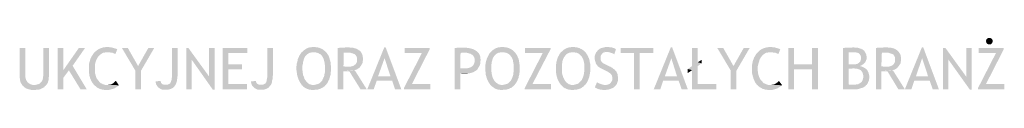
# Model space of a CAD drawing. Header units: millimetres. Extents: x -14047 to 49934, y -21523 to 14989.
# Tile 195 of 201: x 12660 to 12981, y 3891 to 3908. Entities that reach past the tile are written whole.
import ezdxf

# ---------------------------------------------------------------- set-up
doc = ezdxf.new("R2010")
doc.units = ezdxf.units.MM
doc.linetypes.add('ACAD_ISO02W100', pattern=[15, 12, -3])
doc.layers.add('A_PPOŻ', color=1, linetype='ACAD_ISO02W100', lineweight=30, true_color=0xff0000)
doc.layers.add('H', color=7, linetype='Continuous')

# ---------------------------------------------------------------- blocks, each defined once
blk = doc.blocks.new('PODKŁAD')
at = {"layer": 'H', "linetype": 'Continuous'}
for points in [[(15730.86, 6278.14), (15730.59, 6278.23), (15730.42, 6278.4), (15730.15, 6278.49), (15729.89, 6278.58), (15729.53, 6278.67), (15729.18, 6278.67), (15728.83, 6278.76), (15728.39, 6278.76), (15728.04, 6278.76), (15724.24, 6278.93), (15724.51, 6279.11), (15725.04, 6279.55), (15725.57, 6279.82), (15725.83, 6279.99), (15726.1, 6280.08), (15726.36, 6280.17), (15726.71, 6280.26), (15726.98, 6280.35), (15727.33, 6280.35), (15727.68, 6280.43), (15728.39, 6280.43), (15728.83, 6280.43), (15729.18, 6280.35), (15729.53, 6280.35), (15729.8, 6280.26), (15730.15, 6280.17), (15730.42, 6280.08), (15730.77, 6279.99), (15731.03, 6279.9), (15731.3, 6279.82), (15731.48, 6279.73)], [(15795.05, 6266.41), (15794.7, 6266.5), (15794.35, 6266.5), (15794.08, 6266.59), (15793.82, 6266.68), (15793.47, 6266.76), (15793.2, 6266.94), (15792.94, 6267.03), (15792.67, 6267.2), (15792.41, 6267.38), (15792.14, 6267.56), (15791.97, 6267.82), (15791.7, 6268), (15791.53, 6268.26), (15791.44, 6268.44), (15791.26, 6268.7), (15791.08, 6268.97), (15790.82, 6269.5), (15790.56, 6270.03), (15790.47, 6270.29), (15790.29, 6270.91), (15790.2, 6271.26), (15790.11, 6271.61), (15790.11, 6271.88), (15790.03, 6272.23), (15790.03, 6272.58), (15789.94, 6272.94), (15789.94, 6273.29), (15789.94, 6273.91), (15789.94, 6274.26), (15790.03, 6274.61), (15790.03, 6274.97), (15790.11, 6275.32), (15790.2, 6275.58), (15790.29, 6275.94), (15790.38, 6276.55), (15790.56, 6276.82), (15790.64, 6277.08), (15790.91, 6277.7), (15791.08, 6277.96), (15791.26, 6278.23), (15791.44, 6278.49), (15791.61, 6278.76), (15791.88, 6278.93), (15792.32, 6279.38), (15792.58, 6279.55), (15792.85, 6279.73), (15793.11, 6279.9), (15793.64, 6280.17), (15794, 6280.26), (15794.26, 6280.35), (15794.61, 6280.35), (15794.97, 6280.43), (15795.23, 6280.43), (15795.76, 6280.43), (15796.11, 6280.43), (15796.46, 6280.35), (15796.82, 6280.35), (15797.17, 6280.26), (15797.7, 6280.08), (15798.05, 6279.9), (15798.32, 6279.82), (15798.58, 6279.64), (15799.02, 6279.29), (15799.29, 6279.11), (15799.46, 6278.85), (15795.41, 6278.76), (15795.05, 6278.76), (15794.79, 6278.67), (15794.44, 6278.67), (15794.17, 6278.49), (15793.91, 6278.4), (15793.64, 6278.23), (15793.38, 6278.05), (15793.11, 6277.79), (15792.94, 6277.61), (15792.76, 6277.35), (15792.67, 6277.17), (15792.41, 6276.64), (15792.32, 6276.38), (15792.23, 6276.02), (15792.14, 6275.76), (15792.05, 6275.41), (15792.05, 6275.05), (15791.97, 6274.7), (15791.88, 6274.35), (15791.88, 6274), (15791.88, 6273.2), (15791.88, 6272.85), (15791.97, 6272.5), (15791.97, 6272.14), (15792.05, 6271.79), (15792.14, 6271.17), (15792.32, 6270.82), (15792.41, 6270.56), (15792.5, 6270.29), (15792.58, 6270.03), (15792.76, 6269.76), (15793.02, 6269.41), (15793.2, 6269.14), (15793.47, 6268.88), (15793.64, 6268.7), (15793.91, 6268.53), (15794.17, 6268.35), (15794.44, 6268.26), (15794.79, 6268.17), (15795.05, 6268.09), (15795.41, 6268.09), (15799.55, 6268.09), (15799.29, 6267.91), (15799.11, 6267.65), (15798.85, 6267.47), (15798.58, 6267.29), (15798.32, 6267.12), (15798.05, 6267.03), (15797.79, 6266.85), (15797.43, 6266.76), (15797.17, 6266.68), (15796.91, 6266.59), (15796.55, 6266.5), (15796.2, 6266.5), (15795.85, 6266.5), (15795.49, 6266.41)], [(15856.69, 6266.41), (15856.34, 6266.5), (15855.99, 6266.5), (15855.63, 6266.59), (15855.37, 6266.68), (15855.1, 6266.76), (15854.75, 6266.94), (15854.49, 6267.03), (15854.31, 6267.2), (15854.05, 6267.38), (15853.79, 6267.56), (15853.52, 6267.82), (15853.34, 6268), (15853.08, 6268.26), (15852.99, 6268.44), (15852.82, 6268.7), (15852.64, 6268.97), (15852.37, 6269.5), (15852.11, 6270.03), (15852.02, 6270.29), (15851.85, 6270.91), (15851.76, 6271.26), (15851.67, 6271.61), (15851.67, 6271.88), (15851.67, 6272.23), (15851.58, 6272.58), (15851.58, 6272.94), (15851.58, 6273.29), (15851.58, 6273.91), (15851.58, 6274.26), (15851.58, 6274.61), (15851.67, 6274.97), (15851.67, 6275.32), (15851.76, 6275.58), (15851.85, 6275.94), (15852.02, 6276.55), (15852.11, 6276.82), (15852.29, 6277.08), (15852.55, 6277.7), (15852.73, 6277.96), (15852.82, 6278.23), (15852.99, 6278.49), (15853.26, 6278.76), (15853.43, 6278.93), (15853.87, 6279.38), (15854.13, 6279.55), (15854.4, 6279.73), (15854.66, 6279.9), (15855.28, 6280.17), (15855.54, 6280.26), (15855.81, 6280.35), (15856.16, 6280.35), (15856.51, 6280.43), (15856.87, 6280.43), (15857.4, 6280.43), (15857.75, 6280.43), (15858.01, 6280.35), (15858.37, 6280.35), (15858.72, 6280.26), (15859.34, 6280.08), (15859.6, 6279.9), (15859.87, 6279.82), (15860.13, 6279.64), (15860.66, 6279.29), (15860.84, 6279.11), (15861.1, 6278.85), (15856.96, 6278.76), (15856.69, 6278.76), (15856.34, 6278.67), (15855.99, 6278.67), (15855.72, 6278.49), (15855.46, 6278.4), (15855.19, 6278.23), (15854.93, 6278.05), (15854.75, 6277.79), (15854.49, 6277.61), (15854.4, 6277.35), (15854.22, 6277.17), (15853.96, 6276.64), (15853.87, 6276.38), (15853.79, 6276.02), (15853.7, 6275.76), (15853.61, 6275.41), (15853.61, 6275.05), (15853.52, 6274.7), (15853.52, 6274.35), (15853.52, 6274), (15853.52, 6273.2), (15853.52, 6272.85), (15853.52, 6272.5), (15853.61, 6272.14), (15853.61, 6271.79), (15853.79, 6271.17), (15853.87, 6270.82), (15853.96, 6270.56), (15854.05, 6270.29), (15854.22, 6270.03), (15854.31, 6269.76), (15854.57, 6269.41), (15854.75, 6269.14), (15855.02, 6268.88), (15855.28, 6268.7), (15855.54, 6268.53), (15855.81, 6268.35), (15856.07, 6268.26), (15856.34, 6268.17), (15856.69, 6268.09), (15856.96, 6268.09), (15861.1, 6268.09), (15860.92, 6267.91), (15860.66, 6267.65), (15860.4, 6267.47), (15860.22, 6267.29), (15859.95, 6267.12), (15859.6, 6267.03), (15859.34, 6266.85), (15859.07, 6266.76), (15858.72, 6266.68), (15858.46, 6266.59), (15858.1, 6266.5), (15857.75, 6266.5), (15857.4, 6266.5), (15857.04, 6266.41)], [(15879.62, 6266.41), (15879.36, 6266.5), (15879, 6266.5), (15878.74, 6266.59), (15878.39, 6266.68), (15878.12, 6266.76), (15877.86, 6266.94), (15877.51, 6267.03), (15877.24, 6267.2), (15876.98, 6267.38), (15876.8, 6267.56), (15876.54, 6267.82), (15876.36, 6268), (15876.09, 6268.26), (15876.01, 6268.44), (15875.83, 6268.7), (15875.65, 6268.97), (15875.39, 6269.5), (15875.12, 6270.03), (15875.04, 6270.29), (15874.86, 6270.91), (15874.77, 6271.26), (15874.77, 6271.61), (15874.68, 6271.88), (15874.59, 6272.23), (15874.59, 6272.58), (15874.59, 6272.94), (15874.59, 6273.29), (15874.59, 6273.91), (15874.59, 6274.26), (15874.59, 6274.61), (15874.68, 6274.97), (15874.68, 6275.32), (15874.77, 6275.58), (15874.86, 6275.94), (15875.04, 6276.55), (15875.12, 6276.82), (15875.21, 6277.08), (15875.56, 6277.7), (15875.65, 6277.96), (15875.83, 6278.23), (15876.01, 6278.49), (15876.27, 6278.76), (15876.45, 6278.93), (15876.98, 6279.38), (15877.15, 6279.55), (15877.42, 6279.73), (15877.68, 6279.9), (15878.3, 6280.17), (15878.56, 6280.26), (15878.92, 6280.35), (15879.18, 6280.35), (15879.53, 6280.43), (15879.89, 6280.43), (15880.33, 6280.43), (15880.77, 6280.43), (15881.12, 6280.35), (15881.39, 6280.35), (15881.74, 6280.26), (15882.36, 6280.08), (15882.62, 6279.9), (15882.89, 6279.82), (15883.15, 6279.64), (15883.68, 6279.29), (15883.86, 6279.11), (15884.12, 6278.85), (15879.97, 6278.76), (15879.62, 6278.76), (15879.36, 6278.67), (15879, 6278.67), (15878.74, 6278.49), (15878.48, 6278.4), (15878.21, 6278.23), (15877.95, 6278.05), (15877.77, 6277.79), (15877.59, 6277.61), (15877.42, 6277.35), (15877.24, 6277.17), (15876.98, 6276.64), (15876.89, 6276.38), (15876.8, 6276.02), (15876.71, 6275.76), (15876.71, 6275.41), (15876.62, 6275.05), (15876.54, 6274.7), (15876.54, 6274.35), (15876.54, 6274), (15876.54, 6273.2), (15876.54, 6272.85), (15876.54, 6272.5), (15876.62, 6272.14), (15876.62, 6271.79), (15876.8, 6271.17), (15876.89, 6270.82), (15876.98, 6270.56), (15877.15, 6270.29), (15877.24, 6270.03), (15877.42, 6269.76), (15877.59, 6269.41), (15877.86, 6269.14), (15878.03, 6268.88), (15878.3, 6268.7), (15878.56, 6268.53), (15878.74, 6268.35), (15879.09, 6268.26), (15879.36, 6268.17), (15879.62, 6268.09), (15879.97, 6268.09), (15884.12, 6268.09), (15883.86, 6267.91), (15883.68, 6267.65), (15883.41, 6267.47), (15883.15, 6267.29), (15882.97, 6267.12), (15882.71, 6267.03), (15882.36, 6266.85), (15882.09, 6266.76), (15881.83, 6266.68), (15881.47, 6266.59), (15881.12, 6266.5), (15880.77, 6266.5), (15880.5, 6266.5), (15880.06, 6266.41)], [(15893.64, 6278.05), (15893.46, 6278.23), (15893.11, 6278.4), (15892.85, 6278.49), (15892.49, 6278.58), (15892.23, 6278.67), (15891.88, 6278.76), (15891.52, 6278.85), (15891.26, 6278.85), (15888, 6279.02), (15888.18, 6279.29), (15888.35, 6279.46), (15888.62, 6279.64), (15888.79, 6279.82), (15889.06, 6279.99), (15889.32, 6280.08), (15889.68, 6280.17), (15889.94, 6280.26), (15890.29, 6280.35), (15890.65, 6280.43), (15891, 6280.43), (15891.52, 6280.43), (15891.96, 6280.43), (15892.32, 6280.35), (15892.67, 6280.35), (15893.02, 6280.26), (15893.29, 6280.17), (15893.55, 6280.08), (15893.82, 6279.99), (15893.99, 6279.82), (15894.17, 6279.73)], [(15947.17, 6278.14), (15946.99, 6278.23), (15946.73, 6278.4), (15946.46, 6278.49), (15946.2, 6278.58), (15945.85, 6278.67), (15945.49, 6278.67), (15945.14, 6278.76), (15944.79, 6278.76), (15944.43, 6278.76), (15940.64, 6278.93), (15940.82, 6279.11), (15941.35, 6279.55), (15941.88, 6279.82), (15942.14, 6279.99), (15942.49, 6280.08), (15942.76, 6280.17), (15943.02, 6280.26), (15943.38, 6280.35), (15943.73, 6280.35), (15943.99, 6280.43), (15944.7, 6280.43), (15945.14, 6280.43), (15945.49, 6280.35), (15945.85, 6280.35), (15946.2, 6280.26), (15946.46, 6280.17), (15946.82, 6280.08), (15947.08, 6279.99), (15947.35, 6279.9), (15947.61, 6279.82), (15947.79, 6279.73)], [(16016.04, 6281.32), (16015.69, 6281.32), (16015.42, 6281.49), (16015.24, 6281.58), (16015.07, 6281.84), (16014.98, 6282.2), (16014.89, 6282.37), (16014.98, 6282.73), (16015.07, 6282.99), (16015.24, 6283.17), (16015.51, 6283.34), (16015.77, 6283.43), (16016.04, 6283.43), (16016.3, 6283.43), (16016.57, 6283.26), (16016.74, 6283.17), (16017.01, 6282.9), (16017.1, 6282.55), (16017.1, 6282.37), (16017.01, 6282.02), (16016.92, 6281.76), (16016.74, 6281.58), (16016.57, 6281.4), (16016.22, 6281.32)], [(15703.96, 6266.41), (15703.26, 6266.5), (15702.64, 6266.68), (15702.29, 6266.76), (15702.02, 6266.85), (15701.76, 6266.94), (15701.49, 6267.12), (15701.23, 6267.29), (15701.05, 6267.47), (15700.7, 6267.82), (15700.44, 6268), (15700.35, 6268.26), (15700.17, 6268.53), (15699.99, 6268.79), (15699.91, 6269.06), (15699.82, 6269.41), (15699.73, 6269.67), (15699.73, 6270.03), (15699.64, 6270.38), (15699.64, 6270.82), (15699.64, 6280.17), (15701.49, 6280.17), (15701.49, 6270.91), (15701.49, 6270.56), (15701.58, 6270.29), (15701.67, 6269.94), (15701.76, 6269.67), (15701.94, 6269.41), (15702.11, 6269.14), (15702.29, 6268.88), (15702.55, 6268.7), (15702.82, 6268.53), (15703.08, 6268.35), (15703.35, 6268.26), (15703.61, 6268.17), (15703.96, 6268.09), (15704.32, 6268.09), (15708.28, 6268.09), (15708.1, 6267.82), (15707.84, 6267.65), (15707.66, 6267.38), (15707.4, 6267.2), (15707.13, 6267.12), (15706.87, 6266.94), (15706.6, 6266.85), (15706.34, 6266.68), (15705.99, 6266.59), (15705.63, 6266.59), (15705.28, 6266.5), (15705.02, 6266.5), (15704.58, 6266.41)], [(15708.28, 6268.09), (15704.4, 6268.09), (15704.76, 6268.09), (15705.02, 6268.17), (15705.37, 6268.26), (15705.72, 6268.35), (15705.99, 6268.44), (15706.25, 6268.62), (15706.43, 6268.79), (15706.69, 6269.14), (15706.87, 6269.32), (15707.05, 6269.59), (15707.13, 6269.94), (15707.22, 6270.2), (15707.22, 6270.56), (15707.31, 6270.91), (15707.31, 6280.17), (15709.16, 6280.17), (15709.16, 6270.82), (15709.07, 6270.11), (15709.07, 6269.76), (15708.99, 6269.41), (15708.9, 6269.14), (15708.81, 6268.79), (15708.63, 6268.53), (15708.46, 6268.26)], [(15712.07, 6266.68), (15712.07, 6280.17), (15713.84, 6280.17), (15713.84, 6266.68)], [(15713.84, 6270.38), (15713.84, 6272.85), (15718.95, 6280.17), (15720.98, 6280.17), (15716.92, 6274.35), (15715.69, 6272.85)], [(15727.51, 6266.41), (15727.15, 6266.5), (15726.89, 6266.5), (15726.18, 6266.68), (15725.92, 6266.76), (15725.65, 6266.85), (15725.3, 6267.03), (15724.86, 6267.29), (15724.33, 6267.73), (15724.07, 6267.91), (15723.89, 6268.17), (15723.71, 6268.35), (15723.54, 6268.62), (15723.36, 6268.79), (15723.18, 6269.06), (15723.1, 6269.32), (15722.92, 6269.59), (15722.83, 6269.94), (15722.66, 6270.2), (15722.48, 6270.82), (15722.39, 6271.08), (15722.39, 6271.44), (15722.3, 6271.79), (15722.21, 6272.14), (15722.21, 6272.5), (15722.21, 6273.2), (15722.21, 6273.73), (15722.21, 6274.08), (15722.21, 6274.44), (15722.3, 6274.79), (15722.3, 6275.14), (15722.48, 6275.76), (15722.57, 6276.11), (15722.74, 6276.64), (15722.92, 6276.99), (15723.01, 6277.26), (15723.54, 6278.05), (15723.71, 6278.32), (15723.98, 6278.67), (15724.24, 6278.93), (15728.04, 6278.76), (15727.77, 6278.76), (15727.42, 6278.67), (15727.07, 6278.67), (15726.8, 6278.58), (15726.54, 6278.4), (15726.27, 6278.23), (15726.01, 6278.05), (15725.74, 6277.88), (15725.57, 6277.61), (15725.3, 6277.35), (15725.21, 6277.26), (15724.86, 6276.73), (15724.77, 6276.46), (15724.6, 6276.2), (15724.51, 6275.85), (15724.33, 6275.32), (15724.24, 6274.97), (15724.16, 6274.26), (15724.16, 6273.91), (15724.16, 6273.55), (15724.16, 6272.94), (15724.16, 6272.58), (15724.16, 6272.23), (15724.24, 6271.88), (15724.33, 6271.53), (15724.42, 6271.26), (15724.51, 6270.91), (15724.68, 6270.38), (15724.86, 6270.11), (15725.04, 6269.85), (15725.21, 6269.59), (15725.48, 6269.32), (15725.65, 6269.06), (15725.92, 6268.79), (15726.18, 6268.62), (15726.45, 6268.53), (15726.71, 6268.35), (15727.33, 6268.17), (15727.68, 6268.09), (15727.95, 6268.09), (15732, 6268), (15731.74, 6267.82), (15731.56, 6267.65), (15731.3, 6267.47), (15731.03, 6267.29), (15730.77, 6267.12), (15730.51, 6266.94), (15730.15, 6266.85), (15729.89, 6266.76), (15729.53, 6266.68), (15729.27, 6266.59), (15728.92, 6266.5), (15728.21, 6266.41)], [(15737.38, 6272.76), (15732.97, 6280.17), (15734.91, 6280.17), (15738.27, 6274.26)], [(15737.38, 6266.68), (15737.38, 6272.76), (15738.27, 6274.26), (15741.62, 6280.17), (15743.55, 6280.17), (15739.24, 6272.76), (15739.24, 6266.68)], [(15750.43, 6268.09), (15747.08, 6268.17), (15747.43, 6268.17), (15747.79, 6268.17), (15748.14, 6268.26), (15748.4, 6268.44), (15748.67, 6268.53), (15748.76, 6268.7), (15748.93, 6268.97), (15749.02, 6269.23), (15749.11, 6269.5), (15749.2, 6269.76), (15749.2, 6270.11), (15749.29, 6270.56), (15749.29, 6271), (15749.29, 6280.17), (15751.14, 6280.17), (15751.14, 6271.26), (15751.14, 6270.91), (15751.05, 6270.47), (15751.05, 6270.11), (15750.96, 6269.76), (15750.96, 6269.5), (15750.87, 6269.14), (15750.78, 6268.88), (15750.7, 6268.62), (15750.61, 6268.35)], [(15753.96, 6266.68), (15753.96, 6280.17), (15754.67, 6280.17), (15755.72, 6276.38), (15755.72, 6266.68)], [(15762.69, 6266.5), (15755.72, 6276.38), (15754.67, 6280.17), (15761.46, 6270.82)], [(15762.69, 6266.5), (15761.46, 6270.82), (15761.46, 6280.17), (15763.22, 6280.17), (15763.22, 6266.5)], [(15765.87, 6266.68), (15765.87, 6280.17), (15773.89, 6280.17), (15773.89, 6278.49), (15767.72, 6278.49), (15767.72, 6274.79), (15772.13, 6274.79), (15772.13, 6273.2), (15767.72, 6273.2), (15767.72, 6268.35), (15773.8, 6268.35), (15773.8, 6266.68)], [(15781.56, 6268.09), (15778.13, 6268.17), (15778.57, 6268.17), (15778.92, 6268.17), (15779.27, 6268.26), (15779.53, 6268.44), (15779.71, 6268.53), (15779.88, 6268.7), (15780.06, 6268.97), (15780.15, 6269.23), (15780.24, 6269.5), (15780.24, 6269.76), (15780.32, 6270.11), (15780.41, 6270.56), (15780.41, 6271), (15780.41, 6280.17), (15782.27, 6280.17), (15782.27, 6271.26), (15782.18, 6270.91), (15782.18, 6270.47), (15782.18, 6270.11), (15782.09, 6269.76), (15782, 6269.5), (15782, 6269.14), (15781.91, 6268.88), (15781.82, 6268.62), (15781.74, 6268.35)], [(15795.41, 6268.09), (15795.76, 6268.09), (15796.11, 6268.17), (15796.38, 6268.26), (15796.73, 6268.35), (15796.99, 6268.44), (15797.26, 6268.53), (15797.52, 6268.7), (15797.79, 6268.97), (15797.96, 6269.14), (15798.23, 6269.41), (15798.32, 6269.5), (15798.4, 6269.76), (15798.58, 6270.03), (15798.67, 6270.29), (15798.76, 6270.56), (15798.93, 6270.82), (15799.02, 6271.08), (15799.11, 6271.79), (15799.2, 6272.14), (15799.2, 6272.5), (15799.29, 6272.85), (15799.29, 6273.2), (15799.29, 6274), (15799.29, 6274.35), (15799.2, 6274.7), (15799.11, 6275.41), (15798.93, 6276.11), (15798.85, 6276.38), (15798.76, 6276.64), (15798.67, 6276.91), (15798.49, 6277.17), (15798.4, 6277.35), (15798.23, 6277.61), (15798.05, 6277.79), (15797.88, 6277.96), (15797.7, 6278.14), (15797.43, 6278.23), (15797.26, 6278.4), (15796.99, 6278.49), (15796.73, 6278.58), (15796.55, 6278.67), (15796.29, 6278.67), (15795.94, 6278.76), (15795.67, 6278.76), (15795.41, 6278.76), (15799.46, 6278.85), (15799.73, 6278.67), (15799.9, 6278.4), (15800.08, 6278.14), (15800.26, 6277.88), (15800.52, 6277.35), (15800.61, 6277.08), (15800.7, 6276.82), (15800.87, 6276.2), (15800.96, 6275.94), (15801.05, 6275.58), (15801.14, 6275.23), (15801.14, 6274.88), (15801.14, 6274.52), (15801.23, 6274.17), (15801.23, 6273.73), (15801.23, 6273.2), (15801.23, 6272.76), (15801.14, 6272.41), (15801.14, 6272.05), (15801.05, 6271.35), (15800.96, 6271.08), (15800.87, 6270.73), (15800.79, 6270.47), (15800.7, 6270.11), (15800.61, 6269.85), (15800.43, 6269.59), (15800.35, 6269.32), (15800.17, 6269.06), (15800.08, 6268.79), (15799.73, 6268.35), (15799.55, 6268.09)], [(15803.43, 6266.68), (15803.43, 6280.17), (15803.78, 6280.17), (15804.14, 6280.26), (15804.67, 6280.26), (15804.84, 6280.26), (15805.28, 6280.26), (15805.64, 6280.26), (15805.99, 6280.35), (15806.34, 6280.35), (15807.14, 6280.35), (15807.58, 6280.26), (15808.28, 6280.26), (15808.64, 6280.17), (15808.9, 6280.08), (15809.25, 6279.99), (15809.78, 6279.82), (15809.96, 6279.64), (15810.22, 6279.46), (15810.4, 6279.38), (15810.66, 6279.2), (15810.84, 6279.02), (15811.02, 6278.76), (15806.34, 6278.58), (15806.17, 6278.58), (15805.81, 6278.58), (15805.37, 6278.58), (15805.28, 6274.17), (15805.9, 6274.08), (15806.25, 6274.08), (15806.52, 6274.08), (15810.66, 6273.91), (15810.4, 6273.64), (15810.13, 6273.47), (15809.87, 6273.29), (15809.61, 6273.11), (15809.34, 6273.03), (15808.99, 6272.94), (15805.28, 6272.58), (15805.28, 6266.68)], [(15810.66, 6273.91), (15806.52, 6274.08), (15806.96, 6274.08), (15807.31, 6274.08), (15807.67, 6274.08), (15808.02, 6274.17), (15808.28, 6274.26), (15808.55, 6274.35), (15808.81, 6274.52), (15809.16, 6274.79), (15809.34, 6274.97), (15809.52, 6275.23), (15809.61, 6275.49), (15809.69, 6275.85), (15809.69, 6276.2), (15809.69, 6276.46), (15809.69, 6276.82), (15809.61, 6277.17), (15809.52, 6277.43), (15809.34, 6277.7), (15809.16, 6277.96), (15808.9, 6278.14), (15808.64, 6278.23), (15808.46, 6278.32), (15808.19, 6278.4), (15807.84, 6278.49), (15807.58, 6278.58), (15807.14, 6278.58), (15806.78, 6278.58), (15806.34, 6278.58), (15811.02, 6278.76), (15811.1, 6278.58), (15811.28, 6278.32), (15811.37, 6278.14), (15811.46, 6277.88), (15811.55, 6277.61), (15811.55, 6277.35), (15811.63, 6276.99), (15811.63, 6276.73), (15811.63, 6276.46), (15811.63, 6276.11), (15811.55, 6275.76), (15811.55, 6275.49), (15811.46, 6275.14), (15811.28, 6274.88), (15811.1, 6274.61), (15811.02, 6274.35), (15810.84, 6274.17)], [(15813.05, 6266.68), (15818.6, 6280.35), (15819.04, 6280.35), (15818.68, 6276.82), (15816.57, 6270.91), (15821.15, 6269.5), (15816.13, 6269.5), (15815.16, 6266.68)], [(15822.12, 6266.68), (15821.15, 6269.5), (15816.57, 6270.91), (15820.62, 6270.91), (15818.68, 6276.82), (15819.04, 6280.35), (15824.15, 6266.68)], [(15825.03, 6266.68), (15825.03, 6267.12), (15830.86, 6278.49), (15825.21, 6278.49), (15825.21, 6280.17), (15833.41, 6280.17), (15833.41, 6279.73), (15827.59, 6268.35), (15833.59, 6268.35), (15833.59, 6266.68)], [(15841.53, 6266.68), (15841.53, 6280.17), (15842.06, 6280.17), (15842.59, 6280.26), (15842.94, 6280.26), (15843.29, 6280.26), (15843.64, 6280.26), (15844.53, 6280.26), (15844.97, 6280.26), (15845.32, 6280.26), (15845.67, 6280.17), (15846.11, 6280.17), (15846.38, 6280.08), (15846.73, 6279.99), (15847.08, 6279.9), (15847.35, 6279.82), (15847.7, 6279.73), (15847.88, 6279.64), (15848.14, 6279.46), (15848.41, 6279.38), (15848.58, 6279.2), (15848.85, 6279.02), (15849.2, 6278.67), (15844.44, 6278.58), (15844.17, 6278.58), (15843.82, 6278.58), (15843.47, 6278.49), (15843.38, 6273.55), (15843.91, 6273.47), (15844.35, 6273.47), (15844.61, 6273.47), (15849.11, 6273.38), (15848.94, 6273.11), (15848.76, 6272.94), (15848.49, 6272.76), (15848.32, 6272.67), (15848.05, 6272.5), (15847.61, 6272.23), (15847.26, 6272.14), (15846.99, 6272.05), (15846.73, 6271.97), (15846.38, 6271.88), (15843.38, 6271.88), (15843.38, 6266.68)], [(15849.11, 6273.38), (15844.61, 6273.47), (15845.05, 6273.47), (15845.41, 6273.47), (15845.76, 6273.55), (15846.11, 6273.64), (15846.38, 6273.73), (15846.64, 6273.82), (15846.91, 6273.91), (15847.17, 6274.08), (15847.35, 6274.26), (15847.52, 6274.44), (15847.7, 6274.61), (15847.79, 6274.88), (15847.88, 6275.05), (15847.97, 6275.32), (15848.05, 6275.58), (15848.05, 6275.94), (15848.05, 6276.11), (15848.05, 6276.46), (15848.05, 6276.73), (15847.97, 6276.99), (15847.88, 6277.17), (15847.7, 6277.43), (15847.61, 6277.61), (15847.44, 6277.79), (15847.26, 6277.96), (15846.99, 6278.05), (15846.82, 6278.23), (15846.47, 6278.32), (15846.2, 6278.4), (15845.85, 6278.49), (15845.5, 6278.58), (15845.14, 6278.58), (15844.7, 6278.58), (15844.44, 6278.58), (15849.2, 6278.67), (15849.38, 6278.49), (15849.46, 6278.32), (15849.64, 6278.05), (15849.73, 6277.88), (15849.82, 6277.61), (15849.91, 6277.35), (15849.91, 6277.17), (15849.91, 6276.82), (15849.99, 6276.55), (15849.99, 6276.02), (15849.91, 6275.67), (15849.91, 6275.41), (15849.91, 6275.05), (15849.82, 6274.79), (15849.73, 6274.52), (15849.64, 6274.26), (15849.46, 6274), (15849.2, 6273.55)], [(15856.96, 6268.09), (15857.31, 6268.09), (15857.66, 6268.17), (15858.01, 6268.26), (15858.28, 6268.35), (15858.63, 6268.44), (15858.9, 6268.53), (15859.07, 6268.7), (15859.34, 6268.97), (15859.6, 6269.14), (15859.78, 6269.41), (15859.87, 6269.5), (15860.04, 6269.76), (15860.13, 6270.03), (15860.31, 6270.29), (15860.4, 6270.56), (15860.48, 6270.82), (15860.57, 6271.08), (15860.75, 6271.79), (15860.75, 6272.14), (15860.84, 6272.5), (15860.84, 6272.85), (15860.84, 6273.2), (15860.84, 6274), (15860.84, 6274.35), (15860.84, 6274.7), (15860.66, 6275.41), (15860.57, 6276.11), (15860.48, 6276.38), (15860.4, 6276.64), (15860.22, 6276.91), (15860.13, 6277.17), (15859.95, 6277.35), (15859.78, 6277.61), (15859.6, 6277.79), (15859.43, 6277.96), (15859.25, 6278.14), (15859.07, 6278.23), (15858.81, 6278.4), (15858.63, 6278.49), (15858.37, 6278.58), (15858.1, 6278.67), (15857.84, 6278.67), (15857.57, 6278.76), (15857.22, 6278.76), (15856.96, 6278.76), (15861.1, 6278.85), (15861.28, 6278.67), (15861.45, 6278.4), (15861.63, 6278.14), (15861.81, 6277.88), (15862.07, 6277.35), (15862.16, 6277.08), (15862.34, 6276.82), (15862.51, 6276.2), (15862.6, 6275.94), (15862.6, 6275.58), (15862.69, 6275.23), (15862.69, 6274.88), (15862.78, 6274.52), (15862.78, 6274.17), (15862.78, 6273.73), (15862.78, 6273.2), (15862.78, 6272.76), (15862.78, 6272.41), (15862.69, 6272.05), (15862.6, 6271.35), (15862.51, 6271.08), (15862.42, 6270.73), (15862.42, 6270.47), (15862.25, 6270.11), (15862.16, 6269.85), (15862.07, 6269.59), (15861.89, 6269.32), (15861.81, 6269.06), (15861.63, 6268.79), (15861.28, 6268.35), (15861.1, 6268.09)], [(15864.45, 6266.68), (15864.45, 6267.12), (15870.27, 6278.49), (15864.54, 6278.49), (15864.54, 6280.17), (15872.83, 6280.17), (15872.83, 6279.73), (15866.92, 6268.35), (15873.01, 6268.35), (15873.01, 6266.68)], [(15879.97, 6268.09), (15880.33, 6268.09), (15880.68, 6268.17), (15881.03, 6268.26), (15881.3, 6268.35), (15881.65, 6268.44), (15881.83, 6268.53), (15882.09, 6268.7), (15882.36, 6268.97), (15882.53, 6269.14), (15882.8, 6269.41), (15882.89, 6269.5), (15883.06, 6269.76), (15883.15, 6270.03), (15883.33, 6270.29), (15883.41, 6270.56), (15883.5, 6270.82), (15883.59, 6271.08), (15883.77, 6271.79), (15883.77, 6272.14), (15883.86, 6272.5), (15883.86, 6272.85), (15883.86, 6273.2), (15883.86, 6274), (15883.86, 6274.35), (15883.86, 6274.7), (15883.77, 6275.41), (15883.59, 6276.11), (15883.5, 6276.38), (15883.41, 6276.64), (15883.24, 6276.91), (15883.15, 6277.17), (15882.97, 6277.35), (15882.8, 6277.61), (15882.62, 6277.79), (15882.44, 6277.96), (15882.27, 6278.14), (15882.09, 6278.23), (15881.83, 6278.4), (15881.65, 6278.49), (15881.39, 6278.58), (15881.12, 6278.67), (15880.86, 6278.67), (15880.59, 6278.76), (15880.24, 6278.76), (15879.97, 6278.76), (15884.12, 6278.85), (15884.3, 6278.67), (15884.47, 6278.4), (15884.65, 6278.14), (15884.83, 6277.88), (15885.09, 6277.35), (15885.18, 6277.08), (15885.35, 6276.82), (15885.53, 6276.2), (15885.62, 6275.94), (15885.62, 6275.58), (15885.71, 6275.23), (15885.8, 6274.88), (15885.8, 6274.52), (15885.8, 6274.17), (15885.8, 6273.73), (15885.8, 6273.2), (15885.8, 6272.76), (15885.8, 6272.41), (15885.71, 6272.05), (15885.62, 6271.35), (15885.53, 6271.08), (15885.53, 6270.73), (15885.35, 6270.47), (15885.27, 6270.11), (15885.18, 6269.85), (15885.09, 6269.59), (15884.91, 6269.32), (15884.83, 6269.06), (15884.65, 6268.79), (15884.3, 6268.35), (15884.12, 6268.09)], [(15894.17, 6268), (15890.65, 6268.09), (15891, 6268.09), (15891.35, 6268.17), (15891.61, 6268.26), (15891.96, 6268.35), (15892.23, 6268.53), (15892.41, 6268.7), (15892.58, 6268.97), (15892.76, 6269.23), (15892.93, 6269.5), (15893.02, 6269.76), (15893.02, 6270.11), (15893.02, 6270.56), (15892.93, 6270.82), (15892.85, 6271.17), (15892.67, 6271.44), (15892.58, 6271.61), (15892.41, 6271.79), (15892.14, 6271.97), (15891.88, 6272.14), (15891.52, 6272.41), (15891.17, 6272.58), (15890.82, 6272.76), (15889.76, 6273.29), (15889.41, 6273.47), (15889.06, 6273.64), (15888.79, 6273.82), (15888.53, 6274), (15888.26, 6274.17), (15888.09, 6274.44), (15887.91, 6274.61), (15887.82, 6274.79), (15887.65, 6275.05), (15887.56, 6275.32), (15887.47, 6275.67), (15887.38, 6275.94), (15887.29, 6276.29), (15887.29, 6276.64), (15887.29, 6276.91), (15887.29, 6277.26), (15887.29, 6277.61), (15887.38, 6277.88), (15887.47, 6278.23), (15887.65, 6278.49), (15887.74, 6278.76), (15888, 6279.02), (15891.08, 6278.85), (15890.82, 6278.85), (15890.47, 6278.76), (15890.12, 6278.67), (15889.85, 6278.49), (15889.68, 6278.32), (15889.5, 6278.05), (15889.32, 6277.79), (15889.15, 6277.52), (15889.15, 6277.17), (15889.15, 6276.91), (15889.15, 6276.64), (15889.15, 6276.29), (15889.32, 6276.02), (15889.5, 6275.67), (15889.68, 6275.49), (15889.85, 6275.32), (15890.03, 6275.14), (15890.21, 6275.05), (15890.56, 6274.88), (15890.91, 6274.7), (15891.26, 6274.52), (15892.41, 6274), (15892.67, 6273.82), (15893.02, 6273.64), (15893.29, 6273.38), (15893.55, 6273.2), (15893.82, 6273.03), (15893.99, 6272.76), (15894.17, 6272.58), (15894.35, 6272.41), (15894.43, 6272.14), (15894.61, 6271.88), (15894.7, 6271.61), (15894.79, 6271.26), (15894.79, 6270.91), (15894.87, 6270.56), (15894.87, 6270.2), (15894.87, 6269.76), (15894.79, 6269.41), (15894.7, 6269.14), (15894.61, 6268.88), (15894.52, 6268.53), (15894.35, 6268.26)], [(15900.08, 6266.68), (15900.08, 6278.49), (15895.76, 6278.49), (15895.76, 6280.17), (15906.34, 6280.17), (15906.34, 6278.49), (15901.93, 6278.49), (15901.93, 6266.68)], [(15906.52, 6266.68), (15912.07, 6280.35), (15912.51, 6280.35), (15912.25, 6276.82), (15910.13, 6270.91), (15914.63, 6269.5), (15909.6, 6269.5), (15908.63, 6266.68)], [(15915.6, 6266.68), (15914.63, 6269.5), (15910.13, 6270.91), (15914.1, 6270.91), (15912.25, 6276.82), (15912.51, 6280.35), (15917.63, 6266.68)], [(15919.04, 6266.68), (15919.04, 6272.94), (15917.63, 6273.29), (15919.04, 6274.26), (15919.04, 6280.17), (15920.89, 6280.17), (15920.89, 6275.49), (15922.13, 6275.14), (15920.89, 6274.26), (15920.89, 6268.35), (15926.98, 6268.35), (15926.98, 6266.68)], [(15931.65, 6272.76), (15927.24, 6280.17), (15929.18, 6280.17), (15932.53, 6274.26)], [(15931.65, 6266.68), (15931.65, 6272.76), (15932.53, 6274.26), (15935.88, 6280.17), (15937.82, 6280.17), (15933.5, 6272.76), (15933.5, 6266.68)], [(15943.91, 6266.41), (15943.55, 6266.5), (15943.2, 6266.5), (15942.58, 6266.68), (15942.23, 6266.76), (15941.97, 6266.85), (15941.7, 6267.03), (15941.17, 6267.29), (15940.64, 6267.73), (15940.47, 6267.91), (15940.2, 6268.17), (15940.03, 6268.35), (15939.85, 6268.62), (15939.67, 6268.79), (15939.58, 6269.06), (15939.41, 6269.32), (15939.32, 6269.59), (15939.14, 6269.94), (15939.05, 6270.2), (15938.88, 6270.82), (15938.79, 6271.08), (15938.7, 6271.44), (15938.61, 6271.79), (15938.61, 6272.14), (15938.53, 6272.5), (15938.53, 6273.2), (15938.53, 6273.73), (15938.53, 6274.08), (15938.61, 6274.44), (15938.61, 6274.79), (15938.7, 6275.14), (15938.79, 6275.76), (15938.88, 6276.11), (15939.14, 6276.64), (15939.23, 6276.99), (15939.41, 6277.26), (15939.85, 6278.05), (15940.03, 6278.32), (15940.38, 6278.67), (15940.64, 6278.93), (15944.43, 6278.76), (15944.08, 6278.76), (15943.73, 6278.67), (15943.46, 6278.67), (15943.11, 6278.58), (15942.85, 6278.4), (15942.58, 6278.23), (15942.32, 6278.05), (15942.14, 6277.88), (15941.88, 6277.61), (15941.7, 6277.35), (15941.52, 6277.26), (15941.26, 6276.73), (15941.08, 6276.46), (15941, 6276.2), (15940.91, 6275.85), (15940.73, 6275.32), (15940.64, 6274.97), (15940.47, 6274.26), (15940.47, 6273.91), (15940.47, 6273.55), (15940.47, 6272.94), (15940.47, 6272.58), (15940.55, 6272.23), (15940.55, 6271.88), (15940.64, 6271.53), (15940.73, 6271.26), (15940.82, 6270.91), (15941.08, 6270.38), (15941.17, 6270.11), (15941.35, 6269.85), (15941.52, 6269.59), (15941.79, 6269.32), (15942.05, 6269.06), (15942.23, 6268.79), (15942.49, 6268.62), (15942.76, 6268.53), (15943.11, 6268.35), (15943.64, 6268.17), (15943.99, 6268.09), (15944.26, 6268.09), (15948.4, 6268), (15948.14, 6267.82), (15947.87, 6267.65), (15947.61, 6267.47), (15947.35, 6267.29), (15947.08, 6267.12), (15946.82, 6266.94), (15946.55, 6266.85), (15946.2, 6266.76), (15945.93, 6266.68), (15945.58, 6266.59), (15945.32, 6266.5), (15944.61, 6266.41)], [(15950.43, 6266.68), (15950.43, 6280.17), (15952.28, 6280.17), (15952.28, 6274.79), (15958.19, 6273.2), (15952.28, 6273.2), (15952.28, 6266.68)], [(15958.19, 6266.68), (15958.19, 6273.2), (15952.28, 6274.79), (15958.19, 6274.79), (15958.19, 6280.17), (15960.05, 6280.17), (15960.05, 6266.68)], [(15968.24, 6266.68), (15968.24, 6280.17), (15968.68, 6280.17), (15969.12, 6280.26), (15969.83, 6280.26), (15970.27, 6280.26), (15970.54, 6280.26), (15971.15, 6280.26), (15971.42, 6280.35), (15971.77, 6280.35), (15972.21, 6280.26), (15972.56, 6280.26), (15972.92, 6280.26), (15973.27, 6280.17), (15973.53, 6280.08), (15973.8, 6279.99), (15974.15, 6279.9), (15974.42, 6279.73), (15974.68, 6279.64), (15974.86, 6279.46), (15975.12, 6279.29), (15975.3, 6279.02), (15971.77, 6278.76), (15970.98, 6278.76), (15970.36, 6278.76), (15970.09, 6278.67), (15970.09, 6274.79), (15970.36, 6274.79), (15970.71, 6274.79), (15970.98, 6274.79), (15971.51, 6274.79), (15974.5, 6274.61), (15974.24, 6274.44), (15973.97, 6274.35), (15973.71, 6274.26), (15974.06, 6274.17), (15974.42, 6274.08), (15974.77, 6273.91), (15975.03, 6273.82), (15975.3, 6273.64), (15975.56, 6273.47), (15971.59, 6273.47), (15970.09, 6273.38), (15970.09, 6268.26), (15970.45, 6268.17), (15970.89, 6268.17), (15971.15, 6268.17), (15971.51, 6268.17), (15975.74, 6268), (15975.56, 6267.73), (15975.3, 6267.56), (15975.03, 6267.38), (15974.77, 6267.2), (15974.42, 6267.12), (15974.15, 6267.03), (15973.89, 6266.94), (15973.27, 6266.76), (15972.92, 6266.68), (15972.21, 6266.68)], [(15974.5, 6274.61), (15971.51, 6274.79), (15971.95, 6274.79), (15972.21, 6274.79), (15972.56, 6274.88), (15972.92, 6274.97), (15973.09, 6275.05), (15973.36, 6275.23), (15973.53, 6275.41), (15973.71, 6275.58), (15973.89, 6275.76), (15973.97, 6276.02), (15974.06, 6276.29), (15974.15, 6276.64), (15974.15, 6276.91), (15974.15, 6277.17), (15974.06, 6277.52), (15973.97, 6277.7), (15973.8, 6277.96), (15973.71, 6278.14), (15973.53, 6278.32), (15973.27, 6278.49), (15973, 6278.58), (15972.65, 6278.67), (15972.39, 6278.76), (15972.03, 6278.76), (15971.77, 6278.76), (15975.3, 6279.02), (15975.47, 6278.76), (15975.65, 6278.49), (15975.74, 6278.23), (15975.92, 6277.88), (15975.92, 6277.61), (15976, 6277.26), (15976, 6276.99), (15976, 6276.64), (15975.92, 6276.38), (15975.74, 6276.02), (15975.65, 6275.76), (15975.47, 6275.49), (15975.3, 6275.23), (15975.03, 6274.97), (15974.77, 6274.79)], [(15979, 6266.68), (15979, 6280.17), (15979.27, 6280.17), (15979.71, 6280.26), (15980.15, 6280.26), (15980.41, 6280.26), (15980.85, 6280.26), (15981.21, 6280.26), (15981.56, 6280.35), (15981.91, 6280.35), (15982.71, 6280.35), (15983.15, 6280.26), (15983.85, 6280.26), (15984.12, 6280.17), (15984.47, 6280.08), (15984.82, 6279.99), (15985.26, 6279.82), (15985.53, 6279.64), (15985.79, 6279.46), (15985.97, 6279.38), (15986.15, 6279.2), (15986.32, 6279.02), (15986.5, 6278.76), (15981.91, 6278.58), (15981.65, 6278.58), (15981.38, 6278.58), (15980.94, 6278.58), (15980.77, 6274.17), (15981.47, 6274.08), (15981.82, 6274.08), (15982.09, 6274.08), (15986.15, 6273.91), (15985.97, 6273.64), (15985.7, 6273.47), (15985.44, 6273.29), (15985.18, 6273.11), (15984.82, 6273.03), (15984.56, 6272.94), (15980.77, 6272.58), (15980.77, 6266.68)], [(15986.15, 6273.91), (15982.09, 6274.08), (15982.53, 6274.08), (15982.88, 6274.08), (15983.24, 6274.08), (15983.59, 6274.17), (15983.85, 6274.26), (15984.12, 6274.35), (15984.38, 6274.52), (15984.73, 6274.79), (15984.91, 6274.97), (15985, 6275.23), (15985.18, 6275.49), (15985.26, 6275.85), (15985.26, 6276.2), (15985.26, 6276.46), (15985.26, 6276.82), (15985.18, 6277.17), (15985.09, 6277.43), (15984.91, 6277.7), (15984.73, 6277.96), (15984.47, 6278.14), (15984.21, 6278.23), (15983.94, 6278.32), (15983.68, 6278.4), (15983.41, 6278.49), (15983.06, 6278.58), (15982.71, 6278.58), (15982.35, 6278.58), (15981.91, 6278.58), (15986.5, 6278.76), (15986.67, 6278.58), (15986.76, 6278.32), (15986.94, 6278.14), (15987.03, 6277.88), (15987.03, 6277.61), (15987.12, 6277.35), (15987.2, 6276.99), (15987.2, 6276.73), (15987.2, 6276.46), (15987.2, 6276.11), (15987.12, 6275.76), (15987.03, 6275.49), (15987.03, 6275.14), (15986.85, 6274.88), (15986.67, 6274.61), (15986.5, 6274.35), (15986.41, 6274.17)], [(15988.44, 6266.68), (15994, 6280.35), (15994.44, 6280.35), (15994.08, 6276.82), (15992.05, 6270.91), (15996.55, 6269.5), (15991.53, 6269.5), (15990.56, 6266.68)], [(15997.52, 6266.68), (15996.55, 6269.5), (15992.05, 6270.91), (15996.02, 6270.91), (15994.08, 6276.82), (15994.44, 6280.35), (15999.55, 6266.68)], [(16000.87, 6266.68), (16000.87, 6280.17), (16001.67, 6280.17), (16002.63, 6276.38), (16002.63, 6266.68)], [(16009.69, 6266.5), (16002.63, 6276.38), (16001.67, 6280.17), (16008.45, 6270.82)], [(16009.69, 6266.5), (16008.45, 6270.82), (16008.45, 6280.17), (16010.22, 6280.17), (16010.22, 6266.5)], [(16012.33, 6266.68), (16012.33, 6267.12), (16018.16, 6278.49), (16012.51, 6278.49), (16012.51, 6280.17), (16020.71, 6280.17), (16020.71, 6279.73), (16014.89, 6268.35), (16020.89, 6268.35), (16020.89, 6266.68)], [(15719.48, 6266.68), (15715.69, 6272.85), (15716.92, 6274.35), (15721.51, 6266.68)], [(15922.13, 6275.14), (15920.89, 6275.49), (15922.13, 6276.29)], [(15810.84, 6266.68), (15807.22, 6272.5), (15806.96, 6272.5), (15806.7, 6272.5), (15806.43, 6272.5), (15805.99, 6272.5), (15805.64, 6272.58), (15805.28, 6272.58), (15808.99, 6272.85), (15812.87, 6266.68)], [(15844.61, 6271.79), (15844.26, 6271.79), (15843.91, 6271.79), (15843.47, 6271.88), (15846.38, 6271.88), (15846.11, 6271.88), (15845.67, 6271.79), (15845.41, 6271.79), (15844.97, 6271.79)], [(15917.63, 6271.97), (15917.63, 6273.29), (15919.04, 6272.94)], [(15975.74, 6268), (15971.51, 6268.17), (15971.95, 6268.17), (15972.3, 6268.17), (15972.65, 6268.26), (15973, 6268.26), (15973.27, 6268.35), (15973.53, 6268.53), (15973.8, 6268.62), (15973.97, 6268.79), (15974.24, 6268.97), (15974.42, 6269.23), (15974.59, 6269.5), (15974.68, 6269.76), (15974.77, 6270.11), (15974.86, 6270.47), (15974.86, 6270.82), (15974.86, 6271.26), (15974.77, 6271.61), (15974.68, 6271.88), (15974.59, 6272.23), (15974.42, 6272.41), (15974.24, 6272.67), (15974.15, 6272.85), (15973.89, 6272.94), (15973.71, 6273.11), (15973.36, 6273.2), (15973.09, 6273.29), (15972.83, 6273.38), (15972.48, 6273.38), (15972.03, 6273.47), (15971.59, 6273.47), (15975.56, 6273.47), (15975.83, 6273.29), (15976, 6273.11), (15976.27, 6272.76), (15976.36, 6272.5), (15976.53, 6272.23), (15976.62, 6271.97), (15976.71, 6271.61), (15976.8, 6271.26), (15976.8, 6270.91), (15976.8, 6270.2), (15976.71, 6269.94), (15976.71, 6269.59), (15976.62, 6269.32), (15976.44, 6268.97), (15976.36, 6268.7), (15976.18, 6268.44), (15976, 6268.17)], [(15986.32, 6266.68), (15982.79, 6272.5), (15982.53, 6272.5), (15982.27, 6272.5), (15981.91, 6272.5), (15981.56, 6272.5), (15981.21, 6272.58), (15980.77, 6272.58), (15984.56, 6272.85), (15988.44, 6266.68)], [(15732, 6268), (15728.04, 6268.09), (15728.39, 6268.09), (15728.74, 6268.17), (15729.09, 6268.17), (15729.45, 6268.26), (15729.98, 6268.53), (15730.24, 6268.7), (15730.42, 6268.88), (15730.68, 6269.14), (15730.86, 6269.32), (15731.03, 6269.41)], [(15746.73, 6266.5), (15746.38, 6266.59), (15746.02, 6266.59), (15745.76, 6266.76), (15745.49, 6266.85), (15745.23, 6267.03), (15744.96, 6267.2), (15744.7, 6267.47), (15744.52, 6267.73), (15744.35, 6268), (15744.17, 6268.26), (15744.08, 6268.62), (15743.99, 6268.97), (15743.99, 6269.23), (15745.58, 6269.41), (15745.67, 6269.06), (15745.76, 6268.79), (15745.93, 6268.53), (15746.2, 6268.35), (15746.46, 6268.26), (15746.73, 6268.17), (15747.08, 6268.17), (15750.43, 6268.09), (15750.34, 6267.91), (15750.08, 6267.56), (15749.81, 6267.29), (15749.64, 6267.12), (15749.37, 6267.03), (15749.11, 6266.85), (15748.84, 6266.76), (15748.58, 6266.68), (15748.23, 6266.59), (15747.87, 6266.5), (15747.52, 6266.5)], [(15777.77, 6266.5), (15777.51, 6266.59), (15777.15, 6266.59), (15776.89, 6266.76), (15776.63, 6266.85), (15776.27, 6267.03), (15776.1, 6267.2), (15775.83, 6267.47), (15775.57, 6267.73), (15775.39, 6268), (15775.3, 6268.26), (15775.21, 6268.62), (15775.13, 6268.97), (15775.13, 6269.23), (15776.71, 6269.41), (15776.8, 6269.06), (15776.89, 6268.79), (15777.07, 6268.53), (15777.33, 6268.35), (15777.51, 6268.26), (15777.86, 6268.17), (15778.13, 6268.17), (15781.56, 6268.09), (15781.47, 6267.91), (15781.12, 6267.56), (15780.94, 6267.29), (15780.77, 6267.12), (15780.5, 6267.03), (15780.24, 6266.85), (15779.97, 6266.76), (15779.71, 6266.68), (15779.36, 6266.59), (15779.01, 6266.5), (15778.65, 6266.5)], [(15890.03, 6266.41), (15889.68, 6266.5), (15889.32, 6266.5), (15888.71, 6266.68), (15888.09, 6266.85), (15887.82, 6267.03), (15887.56, 6267.12), (15887.29, 6267.29), (15888, 6268.97), (15888.26, 6268.79), (15888.53, 6268.7), (15888.79, 6268.53), (15889.15, 6268.44), (15889.59, 6268.26), (15889.94, 6268.17), (15890.29, 6268.09), (15890.56, 6268.09), (15894.17, 6268), (15893.99, 6267.82), (15893.73, 6267.56), (15893.46, 6267.29), (15893.2, 6267.12), (15892.93, 6267.03), (15892.32, 6266.76), (15892.05, 6266.68), (15891.7, 6266.59), (15891.35, 6266.5), (15891.08, 6266.5), (15890.65, 6266.41)], [(15948.4, 6268), (15944.43, 6268.09), (15944.79, 6268.09), (15945.14, 6268.17), (15945.4, 6268.17), (15945.76, 6268.26), (15946.29, 6268.53), (15946.55, 6268.7), (15946.82, 6268.88), (15947.08, 6269.14), (15947.26, 6269.32), (15947.35, 6269.41)]]:
    blk.add_hatch(color=256, dxfattribs=at).paths.add_polyline_path(points)

msp = doc.modelspace()

# ---------------------------------------------------------------- block references
at = {"layer": 'A_PPOŻ'}
msp.add_blockref('PODKŁAD', (-3039.768, -2375.465), dxfattribs=at)

doc.saveas('drawing.dxf')
